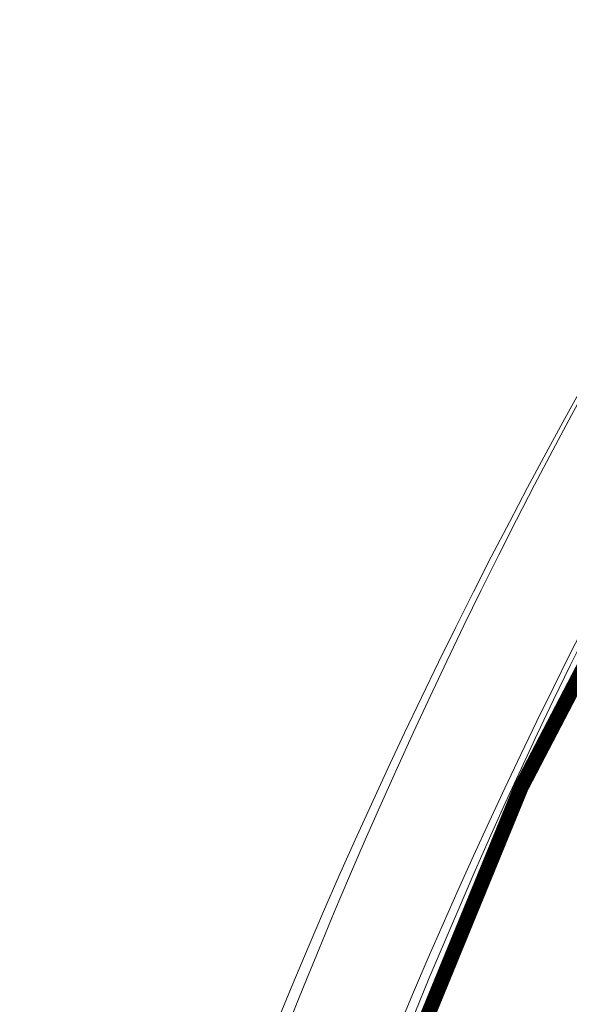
# Model space of a CAD drawing. Header units: millimetres. Extents: x -750 to 57307, y -2234 to 18901.
# Tile 40 of 102: x 13565 to 14296, y 13242 to 14552. Entities that reach past the tile are written whole.
import ezdxf

# ---------------------------------------------------------------- set-up
doc = ezdxf.new("R2010")
doc.units = ezdxf.units.MM
doc.header["$MEASUREMENT"] = 0
doc.linetypes.add('DASHED', pattern=[19.05, 12.7, -6.35])
doc.linetypes.add('HIDDEN', pattern=[0.375, 0.25, -0.125])
for name, color, linetype, lineweight, true_color in [('FLOOR RAISE', 4, 'DASHED', 0, 0x00ffff), ('GREY SCALE', 9, 'Continuous', 0, 0x808080), ('GREYSCALE', 9, 'Continuous', 0, 0x808080)]:
    doc.layers.add(name, color=color, linetype=linetype, lineweight=lineweight, true_color=true_color)

# ---------------------------------------------------------------- blocks, each defined once
blk = doc.blocks.new('FLOOR PLAN')
at = {"layer": 'GREYSCALE'}
for radius, start, end in [(7752.9, 141.70885, 166.51663), (7602.5, 141.77328, 166.24476)]:
    blk.add_arc((21130.7, 10361.1), radius, start, end, dxfattribs=at)
at = {"layer": 'GREYSCALE', "ltscale": 0.25}
for centre, radius, start, end in [((21162.4, 10254.8), 7837, 141.32998, 165.79348), ((21207.4, 10240.1), 7731.9, 141.9568, 165.48374)]:
    blk.add_arc(centre, radius, start, end, dxfattribs=at)

msp = doc.modelspace()

# ---------------------------------------------------------------- linework, layer by layer
at = {"layer": 'FLOOR RAISE', "linetype": 'HIDDEN', "ltscale": 500, "const_width": 20}
msp.add_lwpolyline([(13748.5, 12178.1, -0.331806), (21062, 18073.2, 1.216889)], format="xyb", dxfattribs=at)

# ---------------------------------------------------------------- block references
at = {"layer": 'GREY SCALE', "ltscale": 5}
msp.add_blockref('FLOOR PLAN', (0, 0), dxfattribs=at)

doc.saveas('drawing.dxf')
